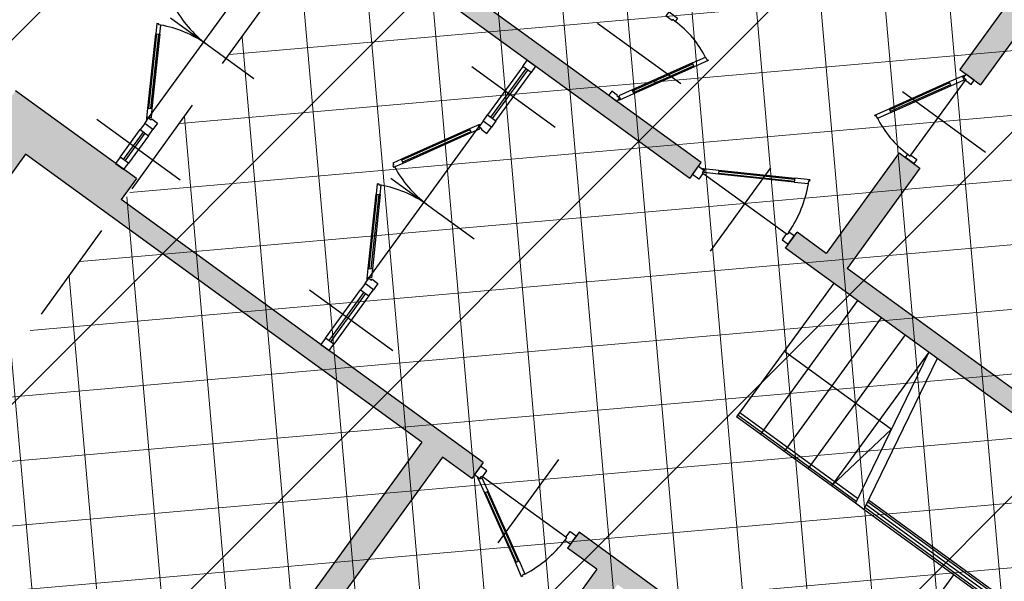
# Model space of a CAD drawing. Extents: x 4615668 to 9294084, y 5331114 to 10688993.
# Tile 50 of 181: x 4655641.98 to 4655651.54, y 5335032.31 to 5335037.76. Entities that reach past the tile are written whole.
import ezdxf

# ---------------------------------------------------------------- set-up
doc = ezdxf.new("R2010")
doc.units = 0
doc.header["$MEASUREMENT"] = 0
doc.linetypes.add('WIATA', pattern=[1.5, 1, -0.5])
for name, color, linetype in [('13', 7, 'Continuous'), ('MURY', 7, 'Continuous'), ('wypełnienie', 251, 'Continuous')]:
    doc.layers.add(name, color=color, linetype=linetype)
doc.layers.add('hatch', color=253, linetype='Continuous', lineweight=0)
doc.layers.add('podkłady', color=250, linetype='Continuous', lineweight=15)

# ---------------------------------------------------------------- blocks, each defined once
blk = doc.blocks.new('SK -I-')
at = {"layer": 'wypełnienie', "lineweight": -3, "ltscale": 2}
h = blk.add_hatch(color=256, dxfattribs=at)
h.dxf.hatch_style = 1
h.paths.add_polyline_path([(272, 0), (212, 0), (212, -44), (272, -44)])
h.paths.add_polyline_path([(412, 0), (352, 0), (352, -44), (372.5, -44), (372.5, -519.5), (258.25, -519.5), (258.25, -544.5), (512, -544.5), (512, -519.5), (391.5, -519.5), (391.5, -44), (412, -44)])
h = blk.add_hatch(color=256, dxfattribs=at)
h.dxf.hatch_style = 1
h.paths.add_polyline_path([(1192, 0), (1092.5, 0), (1092.5, -579.5), (1111.5, -579.5), (1111.5, -544.5), (1191.5, -544.5), (1191.5, -519.5), (1111.5, -519.5), (1111.5, -329.5), (1332.5, -329.5), (1332.5, -519.5), (1291.5, -519.5), (1291.5, -544.5), (1351.5, -544.5), (1351.5, -310.5), (1111.5, -310.5), (1111.5, -44), (1192, -44)])
h = blk.add_hatch(color=256, dxfattribs=at)
h.dxf.hatch_style = 1
h.paths.add_polyline_path([(912.5, 0), (632, 0), (632, -44), (732.5, -44), (732.5, -519.5), (612, -519.5), (612, -544.5), (732.5, -544.5), (732.5, -579.5), (751.5, -579.5), (751.5, -44), (912.5, -44)])
h = blk.add_hatch(color=256, dxfattribs=at)
h.dxf.hatch_style = 1
h.paths.add_polyline_path([(776.5, -1129), (751.5, -1129), (751.5, -694.5), (732.5, -694.5), (732.5, -1230), (562, -1230), (562, -1274), (776.5, -1274)])
h = blk.add_hatch(color=256, dxfattribs=at)
h.dxf.hatch_style = 1
h.paths.add_polyline_path([(1192, -1230), (1111.5, -1230), (1111.5, -754.5), (1351.5, -754.5), (1351.5, -729.5), (1111.5, -729.5), (1111.5, -694.5), (1092.5, -694.5), (1092.5, -1129), (1067.5, -1129), (1067.5, -1274), (1192, -1274)])
at = {"layer": 'podkłady', "color": 0, "lineweight": 25, "ltscale": 2}
for p, q in [((1092.5, 0), (1092.5, -579.5)), ((732.5, -44), (732.5, -519.5)), ((751.5, -44), (751.5, -579.5)), ((902, -184), (902, -370.61)), ((904, -186), (904, -370.26)), ((907, -186), (907, -369.73)), ((910, -186), (910, -369.19)), ((912, -184), (912, -368.84)), ((912, -261.01), (1092.5, -261.01)), ((751.5, -397.34), (912, -368.84)), ((912, -368.84), (912, -379)), ((751.5, -407.5), (912, -379)), ((907, -379.89), (907, -521.5)), ((910, -379.36), (910, -521.5)), ((912, -379), (912, -521.5)), ((833.25, -521.5), (833.25, -392.98)), ((833.25, -392.98), (912, -407.5)), ((751.5, -407.5), (912, -407.5)), ((751.5, -436), (912, -436)), ((751.5, -464.5), (912, -464.5)), ((562, -577), (562, -477)), ((751.5, -493), (912, -493)), ((391.5, -519.5), (512, -519.5)), ((512, -544.5), (512, -519.5)), ((612, -519.5), (732.5, -519.5)), ((612, -544.5), (612, -519.5)), ((751.5, -521.5), (912, -521.5)), ((910, -521.5), (907, -521.5)), ((607, -534), (517, -534)), ((258.25, -544.5), (512, -544.5)), ((528.17, -544.82), (583.6, -576.82)), ((529.17, -543.08), (584.6, -575.08)), ((585.1, -574.22), (529.67, -542.22)), ((612, -544.5), (732.5, -544.5)), ((732.5, -544.5), (732.5, -579.5)), ((1111.5, -544.5), (1111.5, -579.5)), ((1111.5, -544.5), (1191.5, -544.5)), ((527.67, -545.68), (583.1, -577.68)), ((751.5, -579.5), (732.5, -579.5)), ((1092.5, -579.5), (1111.5, -579.5)), ((740, -587), (740, -687)), ((1104, -587), (1104, -687)), ((729.18, -675.83), (692.18, -611.74)), ((730.92, -674.83), (693.92, -610.74)), ((694.78, -610.24), (731.78, -674.33)), ((1149.22, -610.24), (1112.22, -674.33)), ((1113.08, -674.83), (1150.08, -610.74)), ((1114.82, -675.83), (1151.82, -611.74)), ((728.32, -676.33), (691.32, -612.24)), ((1115.68, -676.33), (1152.68, -612.24)), ((697, -637), (797, -637)), ((1147, -637), (1047, -637)), ((732.5, -694.5), (732.5, -1230)), ((751.5, -694.5), (732.5, -694.5)), ((751.5, -694.5), (751.5, -1129)), ((1092.5, -694.5), (1092.5, -1129)), ((1092.5, -694.5), (1111.5, -694.5)), ((1111.5, -694.5), (1111.5, -729.5)), ((1111.5, -729.5), (1351.5, -729.5)), ((716.83, -786.82), (661.4, -754.82)), ((1111.5, -754.5), (1111.5, -1230)), ((1111.5, -754.5), (1351.5, -754.5)), ((659.4, -758.28), (714.83, -790.28)), ((715.33, -789.42), (659.9, -757.42)), ((716.33, -787.68), (660.9, -755.68)), ((682.5, -755.5), (682.5, -855.5)), ((788, -929.5), (788, -829.5)), ((922, -929.5), (922, -829.5)), ((1056, -929.5), (1056, -829.5)), ((817, -879.5), (759, -879.5)), ((1027, -879.5), (1085, -879.5)), ((817, -883.5), (759, -883.5)), ((817, -885.5), (759, -885.5)), ((1027, -883.5), (1085, -883.5)), ((1027, -885.5), (1085, -885.5)), ((759, -889.5), (817, -889.5)), ((1013, -889.5), (831, -889.5)), ((838.34, -895.68), (901.13, -931.93)), ((838.84, -894.82), (901.63, -931.07)), ((839.84, -893.08), (902.63, -929.33)), ((903.13, -928.47), (840.34, -892.22)), ((940.87, -928.47), (1003.66, -892.22)), ((1004.16, -893.08), (941.37, -929.33)), ((1005.16, -894.82), (942.37, -931.07)), ((1005.66, -895.68), (942.87, -931.93)), ((1085, -889.5), (1027, -889.5)), ((922, -1194), (922, -1094)), ((1043.5, -1194), (1043.5, -1094)), ((1067.5, -1129), (1067.5, -1274)), ((1067.5, -1129), (1092.5, -1129)), ((1027, -1144), (1060, -1144)), ((1013, -1154), (831, -1154)), ((940.87, -1192.97), (1003.66, -1156.72)), ((1060, -1148), (1027, -1148)), ((1060, -1150), (1027, -1150)), ((1060, -1154), (1027, -1154)), ((1004.16, -1157.58), (941.37, -1193.83)), ((1005.16, -1159.32), (942.37, -1195.57)), ((1005.66, -1160.18), (942.87, -1196.43)), ((1111.5, -1230), (1192, -1230))]:
    blk.add_line(p, q, dxfattribs=at)
for points in [[(517, -527), (512, -527), (512, -537), (516, -537), (516, -534), (517, -534), (517, -527)], [(529.67, -542.22), (517.55, -535.22), (516.05, -537.82), (515.18, -537.32), (514.68, -538.18), (527.67, -545.68), (529.67, -542.22)], [(607, -527), (612, -527), (612, -537), (608, -537), (608, -534), (607, -534), (607, -527)], [(585.1, -574.22), (597.22, -581.22), (595.72, -583.82), (596.59, -584.32), (596.09, -585.18), (583.1, -577.68), (585.1, -574.22)], [(747, -587), (747, -579.5), (737, -579.5), (737, -586), (740, -586), (740, -587), (747, -587)], [(1097, -587), (1097, -579.5), (1107, -579.5), (1107, -586), (1104, -586), (1104, -587), (1097, -587)], [(694.78, -610.24), (687.78, -598.12), (685.18, -599.62), (684.68, -598.75), (683.82, -599.25), (691.32, -612.24), (694.78, -610.24)], [(1149.22, -610.24), (1156.22, -598.12), (1158.82, -599.62), (1159.32, -598.75), (1160.18, -599.25), (1152.68, -612.24), (1149.22, -610.24)], [(731.78, -674.33), (738.78, -686.45), (736.18, -687.95), (736.68, -688.82), (735.82, -689.32), (728.32, -676.33), (731.78, -674.33)], [(1112.22, -674.33), (1105.22, -686.45), (1107.82, -687.95), (1107.32, -688.82), (1108.18, -689.32), (1115.68, -676.33), (1112.22, -674.33)], [(747, -687), (747, -694.5), (737, -694.5), (737, -688), (740, -688), (740, -687), (747, -687)], [(1097, -687), (1097, -694.5), (1107, -694.5), (1107, -688), (1104, -688), (1104, -687), (1097, -687)], [(659.4, -758.28), (647.28, -751.28), (648.78, -748.68), (647.91, -748.18), (648.41, -747.32), (661.4, -754.82), (659.4, -758.28)], [(714.83, -790.28), (726.95, -797.28), (728.45, -794.68), (729.32, -795.18), (729.82, -794.32), (716.83, -786.82), (714.83, -790.28)], [(637.5, -805.5), (632.5, -805.5), (632.5, -795.5), (636.5, -795.5), (636.5, -798.5), (637.5, -798.5), (637.5, -805.5)], [(727.5, -805.5), (732.5, -805.5), (732.5, -795.5), (728.5, -795.5), (728.5, -798.5), (727.5, -798.5), (727.5, -805.5)], [(832, -879.5), (824.5, -879.5), (824.5, -889.5), (831, -889.5), (831, -886.5), (832, -886.5), (832, -879.5)], [(1012, -879.5), (1019.5, -879.5), (1019.5, -889.5), (1013, -889.5), (1013, -886.5), (1012, -886.5), (1012, -879.5)], [(840.34, -892.22), (832.55, -887.72), (831.05, -890.32), (830.18, -889.82), (829.68, -890.68), (838.34, -895.68), (840.34, -892.22)], [(1003.66, -892.22), (1011.45, -887.72), (1012.95, -890.32), (1013.82, -889.82), (1014.32, -890.68), (1005.66, -895.68), (1003.66, -892.22)], [(901.13, -931.93), (908.92, -936.43), (909.92, -934.7), (910.79, -935.2), (911.79, -933.47), (903.13, -928.47), (901.13, -931.93)], [(940.87, -928.47), (933.08, -932.97), (934.08, -934.7), (933.21, -935.2), (934.21, -936.93), (942.87, -931.93), (940.87, -928.47)], [(1012, -1144), (1019.5, -1144), (1019.5, -1154), (1013, -1154), (1013, -1151), (1012, -1151), (1012, -1144)], [(1003.66, -1156.72), (1011.45, -1152.22), (1012.95, -1154.82), (1013.82, -1154.32), (1014.32, -1155.18), (1005.66, -1160.18), (1003.66, -1156.72)], [(940.87, -1192.97), (933.08, -1197.47), (934.08, -1199.2), (933.21, -1199.7), (934.21, -1201.43), (942.87, -1196.43), (940.87, -1192.97)]]:
    blk.add_lwpolyline(points, dxfattribs=at)
for points in [[(751.5, -879.5), (759, -879.5), (759, -889.5), (751.5, -889.5)], [(817, -879.5), (824.5, -879.5), (824.5, -889.5), (817, -889.5)], [(1027, -879.5), (1019.5, -879.5), (1019.5, -889.5), (1027, -889.5)], [(1092.5, -879.5), (1085, -879.5), (1085, -889.5), (1092.5, -889.5)], [(1019.5, -1154), (1027, -1154), (1027, -1144), (1019.5, -1144)], [(1060, -1154), (1067.5, -1154), (1067.5, -1144), (1060, -1144)]]:
    blk.add_lwpolyline(points, close=True, dxfattribs=at)
for centre in [(514.5, -537.5), (736.5, -689.5), (1107.5, -689.5), (730, -795), (829.5, -890), (1014.5, -890), (1014.5, -1154.5)]:
    blk.add_circle(centre, 0.5, dxfattribs=at)
for centre, radius, start, end in [((509.01, -536.19), 99, 332.38201, 359.53261), ((740.53, -706.35), 120.4, 91.6784, 115.98098), ((1103.47, -706.35), 120.4, 64.01902, 88.3216), ((735.49, -796.31), 99, 152.38201, 179.53261), ((808.18, -883.93), 113.84, 334.48294, 358.70491), ((1035.82, -883.93), 113.84, 181.29509, 205.51706), ((808.18, -1148.43), 113.84, 334.48294, 358.70491), ((1035.82, -1148.43), 113.84, 181.29509, 205.51706)]:
    blk.add_arc(centre, radius, start, end, dxfattribs=at)

msp = doc.modelspace()

# ---------------------------------------------------------------- hatches: boundary and pattern name
at = {"layer": 'hatch', "lineweight": 0}
h = msp.add_hatch(dxfattribs=at)
h.set_pattern_fill('ANSI31', color=160, scale=20)
h.set_pattern_definition([(45, (-11889.3875, -1756.1574), (-1.767766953, 1.767766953), [])])
h.paths.add_polyline_path([(4655585.3445, 5335100.4889), (4655609.8247, 5335141.1742), (4655724.5201, 5335052.3429), (4655757.9487, 5335025.9232), (4655741.2687, 5335020.2582), (4655716.2772, 5335015.1037), (4655702.9062, 5335013.9003), (4655672.9677, 5335007.2462), (4655662.8287, 5335002.0482), (4655641.3967, 5335003.5032), (4655600.6747, 5335001.3732), (4655590.0947, 5334999.0702), (4655563.7724, 5335009.5832), (4655603.2387, 5335036.5192), (4655603.0102, 5335091.8677)])
at = {"layer": 'hatch', "lineweight": 0, "ltscale": 40}
h = msp.add_hatch(dxfattribs=at)
h.set_pattern_fill('ANSI37', color=0, scale=5, angle=50)
h.set_pattern_definition([(95, (-11889.38753, -1756.1574), (-0.62262168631, -0.05447233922), []), (185, (-11889.38753, -1756.1574), (0.05447233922, -0.62262168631), [])])
h.paths.add_polyline_path([(4655627.4817, 5335014.5272), (4655648.0487, 5335043.0022), (4655655.7217, 5335037.8152), (4655635.0027, 5335009.1342)])

# ---------------------------------------------------------------- linework, layer by layer
at = {"layer": '13', "color": 132, "linetype": 'WIATA'}
msp.add_lwpolyline([(4655638.6457, 5335014.2142), (4655655.7217, 5335037.8152), (4655648.0487, 5335043.0022), (4655631.2177, 5335019.7382)], dxfattribs=at)

# ---------------------------------------------------------------- block references
at = {"layer": 'MURY', "lineweight": -3, "xscale": 0.009999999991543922, "yscale": 0.01000000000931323, "zscale": 0.01, "rotation": 233.9894746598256}
msp.add_blockref('SK -I-', (4655658.5207, 5335038.2123), dxfattribs=at)

doc.saveas('drawing.dxf')
